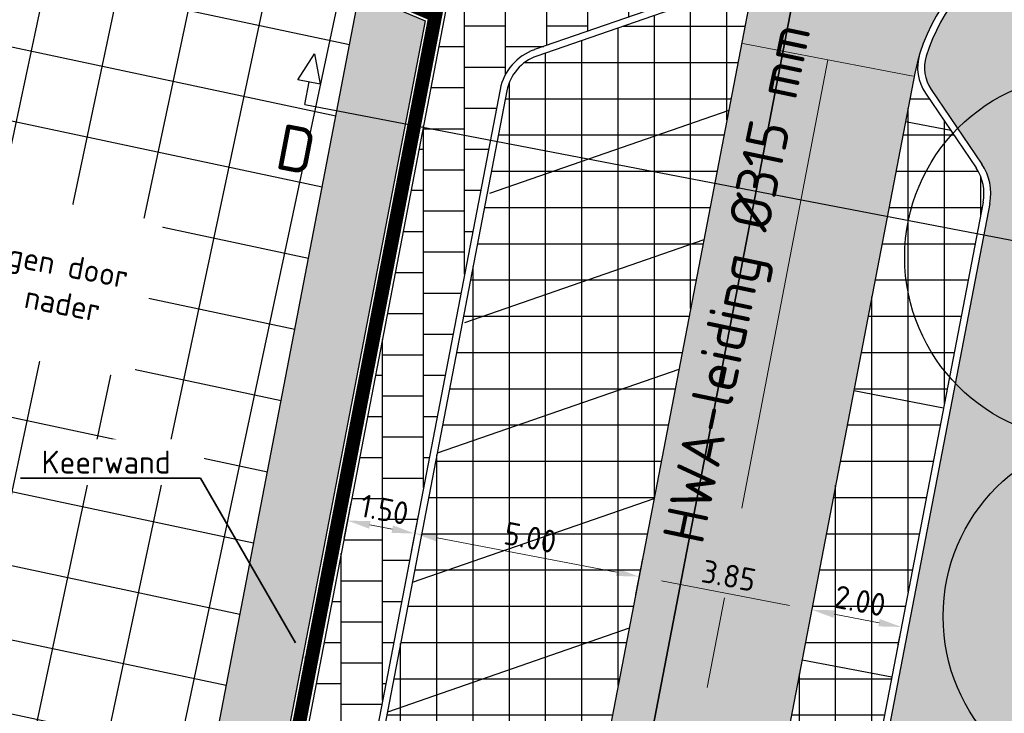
# Model space of a CAD drawing. Header units: metres. Extents: x 186340 to 190086, y 444329 to 445139.
# Tile 10 of 62: x 186466 to 186487, y 444454 to 444469. Entities that reach past the tile are written whole.
import ezdxf
from ezdxf import colors
from ezdxf.entities.mleader import LeaderData, LeaderLine
from ezdxf.enums import TextEntityAlignment as Align
from ezdxf.lldxf.tags import DXFTag
from ezdxf.math import Vec2, Vec3

# ---------------------------------------------------------------- set-up
doc = ezdxf.new("R2010")
doc.units = ezdxf.units.M
doc.linetypes.add('AM-AS', pattern=[16, 10, -2, 2, -2])
doc.layers.get('0').update_dxf_attribs({"lineweight": 25})
doc.layers.get('Defpoints').update_dxf_attribs({"color": 5, "lineweight": 25})
doc.layers.add('B-WE-GR-BOOM-S', color=253, linetype='Continuous', lineweight=25, transparency=0.25)
doc.layers.add('N-WE-AM-AS_WEG-G', color=10, linetype='AM-AS', lineweight=5, plot=False)
for name, color, linetype, lineweight in [('N-WE-AM-CONSTRUCTIELIJN-G', 30, 'Continuous', 25), ('N-WE-RI-HWA-G', 150, 'PR_HWA_LINE', 35), ('N-WE-RI-HWA_BOB-S', 150, 'Continuous', 25), ('N-WE-VH-VERHARDING_STELCONPLATEN-V', 8, 'Continuous', 25), ('X-XX-AL-MAATVOERING-M', 7, 'Continuous', 18), ('X-XX-AL-T35', 50, 'Continuous', 35)]:
    doc.layers.add(name, color=color, linetype=linetype, lineweight=lineweight)
doc.layers.add('N-WE-AM-PROFIEL-SD', color=7, linetype='Continuous')
for name, color, linetype, lineweight, true_color in [('N-WE-GR-GROEN-V', 7, 'Continuous', 25, 0xd2e4d4), ('N-WE-VH-VERHARDING_GROENPARKEREN-V', 7, 'Continuous', 25, 0x666666), ('N-WE-VH-VERHARDING_RIJBAAN-V', 7, 'Continuous', 25, 0xcccccc), ('N-WE-VH-VERHARDING_TROTTOIR-V', 7, 'Continuous', 25, 0xb2b2ae)]:
    doc.layers.add(name, color=color, linetype=linetype, lineweight=lineweight, true_color=true_color)
doc.styles.add('NLCS-ISO', font='NLCS-ISO.ttf')
doc.styles.add('NLCS-ISO-ANNOTATIEF-T18', font='NLCS-ISO.ttf', dxfattribs={"height": 1.8})
doc.styles.add('NLCS-ISO-ANNOTATIEF-T35', font='NLCS-ISO.ttf', dxfattribs={"height": 3.5})
doc.styles.add('NLCS-ISO-M200-T25', font='NLCS-ISO.ttf', dxfattribs={"height": 0.5})
tags = doc.linetypes.add('PR_HWA_LINE', pattern='A,2,-2,2,-2,2,-2,2,-2,2,-2,["HWA",NLCS-ISO,S=2,R=0,X=-1,Y=-1],-6', length=26).pattern_tags.tags
tags[22] = DXFTag(74, 10)
doc.dimstyles.new('NLCS-M200-T25-PIJL_L2_H1', dxfattribs={"dimscale": 0.2, "dimtxt": 2.5, "dimasz": 2.5, "dimexe": 2, "dimexo": 2, "dimgap": 0.7, "dimtad": 1, "dimzin": 0, "dimdsep": 46, "dimtxsty": 'NLCS-ISO-M200-T25', "dimcen": 0, "dimdle": 2, "dimclrd": 256, "dimclre": 256, "dimclrt": 256, "dimadec": 1, "dimazin": 0, "dimtfac": 1, "dimtdec": 3, "dimtofl": 0, "dimtmove": 0, "dimatfit": 3, "dimfxl": 2, "dimfxlon": 1, "dimtfillclr": 256, "dimtolj": 1, "dimtzin": 0, "dimlwd": -1, "dimlwe": -1, "dimarcsym": 0})

# ---------------------------------------------------------------- blocks, each defined once
blk = doc.blocks.new('*D9')
at = {"layer": 'Defpoints', "color": 0, "transparency": 16777216}
for p in [(186479.321, 444456.993), (186479.109, 444455.892), (186482.892, 444455.166)]:
    blk.add_point(p, dxfattribs=at)
at = {"layer": 'X-XX-AL-MAATVOERING-M', "transparency": 16777216}
for p, q in [((186479.245, 444456.601), (186479.396, 444457.386)), ((186482.613, 444456.361), (186479.812, 444456.899)), ((186483.028, 444455.874), (186483.179, 444456.659))]:
    blk.add_line(p, q, dxfattribs=at)
for points in [[(186479.827, 444456.981), (186479.796, 444456.817), (186479.321, 444456.993)], [(186482.629, 444456.443), (186482.597, 444456.279), (186483.104, 444456.266)]]:
    blk.add_solid(points, dxfattribs=at)
at = {"layer": 'X-XX-AL-MAATVOERING-M', "transparency": 16777216, "insert": (186481.286, 444457.013), "char_height": 0.5, "attachment_point": 5, "rotation": 349.1228, "style": 'NLCS-ISO-M200-T25'}
blk.add_mtext('\\A1;3.85', dxfattribs=at)
blk = doc.blocks.new('*D10')
at = {"layer": 'Defpoints', "color": 0, "transparency": 16777216}
for p in [(186474.411, 444457.937), (186474.198, 444456.829), (186479.108, 444455.885)]:
    blk.add_point(p, dxfattribs=at)
at = {"layer": 'X-XX-AL-MAATVOERING-M', "transparency": 16777216}
for p, q in [((186474.335, 444457.544), (186474.486, 444458.33)), ((186478.83, 444457.087), (186474.902, 444457.842)), ((186479.245, 444456.6), (186479.396, 444457.386))]:
    blk.add_line(p, q, dxfattribs=at)
for points in [[(186474.917, 444457.924), (186474.886, 444457.761), (186474.411, 444457.937)], [(186478.845, 444457.169), (186478.814, 444457.006), (186479.321, 444456.993)]]:
    blk.add_solid(points, dxfattribs=at)
at = {"layer": 'X-XX-AL-MAATVOERING-M', "transparency": 16777216, "insert": (186476.939, 444457.848), "char_height": 0.5, "attachment_point": 5, "rotation": 349.1207, "style": 'NLCS-ISO-M200-T25'}
blk.add_mtext('\\A1;5.00', dxfattribs=at)
blk = doc.blocks.new('*D11')
at = {"layer": 'Defpoints', "color": 0, "transparency": 16777216}
for p in [(186474.41, 444457.936), (186472.494, 444455.914), (186473.967, 444455.631)]:
    blk.add_point(p, dxfattribs=at)
at = {"layer": 'X-XX-AL-MAATVOERING-M', "transparency": 16777216}
for p, q in [((186472.861, 444457.826), (186473.012, 444458.611)), ((186474.334, 444457.543), (186474.485, 444458.329)), ((186473.428, 444458.124), (186473.919, 444458.03))]:
    blk.add_line(p, q, dxfattribs=at)
for points in [[(186473.443, 444458.206), (186473.412, 444458.042), (186472.937, 444458.219)], [(186473.934, 444458.112), (186473.903, 444457.948), (186474.41, 444457.936)]]:
    blk.add_solid(points, dxfattribs=at)
at = {"layer": 'X-XX-AL-MAATVOERING-M', "transparency": 16777216, "insert": (186473.747, 444458.46), "char_height": 0.5, "attachment_point": 5, "rotation": 349.1313, "style": 'NLCS-ISO-M200-T25'}
blk.add_mtext('\\A1;1.50', dxfattribs=at)
blk = doc.blocks.new('*D12')
at = {"layer": 'Defpoints', "color": 0, "transparency": 16777216}
for p in [(186483.104, 444456.267), (186485.066, 444455.89), (186485.066, 444455.889)]:
    blk.add_point(p, dxfattribs=at)
at = {"layer": 'X-XX-AL-MAATVOERING-M', "transparency": 16777216}
for p, q in [((186483.104, 444456.266), (186483.028, 444455.873)), ((186483.595, 444456.172), (186484.575, 444455.983)), ((186485.066, 444455.889), (186484.99, 444455.496))]:
    blk.add_line(p, q, dxfattribs=at)
for points in [[(186483.61, 444456.254), (186483.579, 444456.09), (186483.104, 444456.266)], [(186484.59, 444456.065), (186484.559, 444455.902), (186485.066, 444455.889)]]:
    blk.add_solid(points, dxfattribs=at)
at = {"layer": 'X-XX-AL-MAATVOERING-M', "transparency": 16777216, "insert": (186484.158, 444456.461), "char_height": 0.5, "attachment_point": 5, "rotation": 349.12, "style": 'NLCS-ISO-M200-T25'}
blk.add_mtext('\\A1;2.00', dxfattribs=at)
blk = doc.blocks.new('*U4')
for radius in [4, 0.175]:
    blk.add_circle((0, 0), radius)
blk = doc.blocks.new('*U125')
for p, q in [((-0.151, 0.538), (0.212, 1.105)), ((0.212, 1.105), (0.34, 0.444)), ((0.34, 0.444), (-0.151, 0.538)), ((0, 0), (0.094, 0.491)), ((17.833, -2.92), (18.197, -2.354)), ((18.197, -2.354), (18.324, -3.015)), ((18.324, -3.015), (17.833, -2.92)), ((17.984, -3.459), (18.079, -2.968))]:
    blk.add_line(p, q)
blk.add_lwpolyline([(0, 0), (17.984, -3.459)])
at = {"style": 'NLCS-ISO'}
for tag, p in [('PROFIELNR', (-0.094, -0.491)), ('PROFIELNR2', (17.89, -3.95))]:
    blk.add_attdef(tag, text='', height=1, rotation=349.1145, dxfattribs=at).set_placement(p, align=Align.TOP_CENTER)

msp = doc.modelspace()

# ---------------------------------------------------------------- hatches: boundary and pattern name
at = {"layer": 'N-WE-GR-GROEN-V', "transparency": 33554687}
h = msp.add_hatch(color=256, dxfattribs=at)
h.dxf.hatch_style = 1
edge = h.paths.add_edge_path()
edge.add_line((186495.221, 444464.895), (186494.044, 444462.135))
edge.add_line((186494.044, 444462.135), (186491.285, 444463.312))
edge.add_line((186491.285, 444463.312), (186492.462, 444466.072))
edge.add_line((186492.462, 444466.072), (186489.571, 444467.304))
edge.add_line((186489.571, 444467.304), (186491.023, 444470.708))
edge.add_line((186491.023, 444470.708), (186490.8, 444470.803))
edge.add_arc((186489.289, 444467.262), 3.85, 66.9031, 163.0214)
edge.add_arc((186486.42, 444468.138), 0.85, 163.0214, 214.1145)
edge.add_line((186485.716, 444467.661), (186486.825, 444466.025))
edge.add_arc((186485.873, 444465.38), 1.15, -10.8855, 34.1145, ccw=False)
edge.add_line((186487.002, 444465.163), (186481.874, 444438.496))
edge.add_arc((186480.744, 444438.713), 1.15, 304.1145, 349.1145, ccw=False)
edge.add_line((186481.389, 444437.761), (186479.733, 444436.64))
edge.add_arc((186480.21, 444435.936), 0.85, 124.1145, 169.1145)
edge.add_line((186479.375, 444436.096), (186479.211, 444435.243))
edge.add_arc((186483.974, 444434.328), 4.85, 169.1145, 211.6409)
edge.add_arc((186482.271, 444433.278), 2.85, 211.6409, 269.2103)
edge.add_line((186482.232, 444430.429), (186487.715, 444444.627))
edge.add_line((186487.715, 444444.627), (186488.645, 444444.268))
edge.add_line((186488.645, 444444.268), (186489.559, 444446.569))
edge.add_line((186489.559, 444446.569), (186496.131, 444464.507))
edge.add_line((186496.131, 444464.507), (186495.221, 444464.895))
h = msp.add_hatch(color=256, dxfattribs=at)
h.dxf.hatch_style = 1
h.paths.add_polyline_path([(186474.635, 444469.163), (186473.199, 444469.775), (186469.497, 444450.52), (186454.766, 444453.352), (186454.68, 444452.911), (186469.397, 444450.015), (186469.474, 444450.407), (186470.971, 444450.113)])
at = {"layer": 'N-WE-VH-VERHARDING_GROENPARKEREN-V', "transparency": 33554687}
h = msp.add_hatch(dxfattribs=at)
h.set_pattern_fill('ANSI37', color=256, scale=0.25, angle=45)
edge = h.paths.add_edge_path()
edge.add_arc((186477.003, 444471.414), 5, 349.1145, 351.0032)
edge.add_arc((186480.953, 444470.789), 1, 289.1145, 351.0032, ccw=False)
edge.add_line((186481.281, 444469.844), (186477.083, 444468.389))
edge.add_arc((186477.41, 444467.444), 1, 109.1145, 169.1145)
edge.add_line((186476.428, 444467.633), (186469.995, 444434.182))
edge.add_line((186469.995, 444434.182), (186475.287, 444436.016))
edge.add_line((186475.287, 444436.016), (186481.913, 444470.47))
h = msp.add_hatch(dxfattribs=at)
h.set_pattern_fill('ANSI37', color=256, scale=0.25, angle=45)
edge = h.paths.add_edge_path()
edge.add_arc((186486.42, 444468.138), 1, 163.0214, 214.1145, ccw=False)
edge.add_arc((186489.289, 444467.262), 4, 163.0214, 169.1145)
edge.add_line((186485.361, 444468.017), (186480.624, 444443.381))
edge.add_line((186480.624, 444443.381), (186482.588, 444443.003))
edge.add_line((186482.588, 444443.003), (186486.855, 444465.191))
edge.add_arc((186485.873, 444465.38), 1, 349.1145, 394.1145)
edge.add_line((186486.7, 444465.941), (186485.592, 444467.577))
at = {"layer": 'N-WE-VH-VERHARDING_RIJBAAN-V', "transparency": 33554687}
h = msp.add_hatch(color=256, dxfattribs=at)
h.dxf.hatch_style = 1
h.paths.add_polyline_path([(186501.877, 444477.248, -0.423322), (186496.582, 444475.023), (186494.611, 444475.864), (186464.61, 444488.658, -0.112086), (186462.817, 444489.956), (186457.912, 444495.534, -0.056463), (186457.783, 444495.719), (186428.099, 444504.819), (186427.955, 444504.863, 0.414214), (186427.518, 444504.631), (186425.965, 444499.564, 0.414214), (186426.197, 444499.126), (186426.579, 444499.009), (186452.999, 444490.91, -0.13892), (186455.289, 444489.431), (186459.457, 444484.69, 0.047954), (186460.155, 444484.035), (186478.964, 444476.014, -0.353081), (186481.913, 444470.47), (186474.711, 444433.023, 0.286694), (186476.238, 444429.069), (186478.804, 444427.143, -0.341266), (186480.429, 444421.249), (186484.994, 444432.019, -0.598081), (186479.717, 444431.705, -0.187716), (186479.064, 444435.272), (186479.228, 444436.125), (186485.361, 444468.017, -0.478108), (186490.858, 444470.941), (186494.916, 444469.211, -0.398325), (186497.106, 444464.165)])
at = {"layer": 'N-WE-VH-VERHARDING_STELCONPLATEN-V'}
h = msp.add_hatch(dxfattribs=at)
h.set_pattern_fill('ANSI37', color=256, scale=0.5, angle=33)
h.paths.add_polyline_path([(186473.273, 444470.16), (186458.543, 444472.992), (186454.766, 444453.352), (186469.497, 444450.52)])
at = {"layer": 'N-WE-VH-VERHARDING_TROTTOIR-V'}
h = msp.add_hatch(dxfattribs=at)
h.set_pattern_fill('AVH-TEGEL_300X300_HALFST-SO', color=256, scale=3, pattern_type=2)
h.set_pattern_definition([(0, (0, 0), (0.9, 0.45), [0.9, -0.9]), (90, (0, 0), (-0.9, 6e-17), [])])
edge = h.paths.add_edge_path()
edge.add_line((186458.477, 444479.011), (186458.351, 444478.716))
edge.add_line((186458.351, 444478.716), (186475.873, 444471.244))
edge.add_line((186475.873, 444471.244), (186475.677, 444470.784))
edge.add_line((186475.677, 444470.784), (186475.088, 444469.404))
edge.add_line((186475.088, 444469.404), (186471.288, 444449.643))
edge.add_line((186471.288, 444449.643), (186470.929, 444447.777))
edge.add_line((186470.929, 444447.777), (186470.635, 444447.835))
edge.add_line((186470.635, 444447.835), (186467.198, 444430.064))
edge.add_line((186467.198, 444430.064), (186468.964, 444429.716))
edge.add_line((186468.964, 444429.716), (186476.281, 444467.661))
edge.add_arc((186477.41, 444467.444), 1.15, 109.1145, 169.1145, ccw=False)
edge.add_line((186477.034, 444468.531), (186481.232, 444469.986))
edge.add_arc((186480.953, 444470.789), 0.85, 289.1145, 351.0032)
edge.add_arc((186477.003, 444471.414), 4.85, 351.0032, 405.9666)
edge.add_arc((186479.783, 444474.29), 0.85, 45.9666, 156.9031)
edge.add_line((186479.001, 444474.624), (186477.426, 444470.93))
edge.add_line((186477.426, 444470.93), (186458.477, 444479.011))

# ---------------------------------------------------------------- linework, layer by layer
at = {"layer": 'N-WE-AM-AS_WEG-G'}
for p, q in [((186485.323, 444467.951), (186481.592, 444468.669)), ((186483.457, 444468.31), (186477.166, 444435.593))]:
    msp.add_line(p, q, dxfattribs=at)
at = {"layer": 'N-WE-AM-CONSTRUCTIELIJN-G'}
for p, q in [((186481.913, 444470.47), (186474.711, 444433.023)), ((186481.232, 444469.986), (186477.034, 444468.531)), ((186481.281, 444469.844), (186477.083, 444468.389)), ((186473.199, 444469.775), (186474.635, 444469.163)), ((186475.088, 444469.404), (186471.288, 444449.643)), ((186474.635, 444469.163), (186470.971, 444450.113)), ((186485.361, 444468.017), (186479.228, 444436.125)), ((186476.281, 444467.661), (186468.983, 444429.712)), ((186485.716, 444467.661), (186486.825, 444466.025)), ((186476.428, 444467.633), (186469.614, 444432.198)), ((186485.592, 444467.577), (186486.7, 444465.941)), ((186481.283, 444467.199), (186476.047, 444465.384)), ((186486.146, 444466.759), (186485.156, 444466.949)), ((186486.855, 444465.191), (186481.726, 444438.525)), ((186487.002, 444465.163), (186481.874, 444438.496)), ((186480.738, 444464.364), (186475.501, 444462.549)), ((186480.193, 444461.53), (186474.902, 444459.696)), ((186485.987, 444460.68), (186484.023, 444461.057)), ((186479.648, 444458.695), (186474.356, 444456.861)), ((186479.103, 444455.86), (186473.811, 444454.026)), ((186484.854, 444454.787), (186482.89, 444455.165))]:
    msp.add_line(p, q, dxfattribs=at)
at = {"layer": 'N-WE-AM-CONSTRUCTIELIJN-G', "flags": 128}
msp.add_lwpolyline([(186473.273, 444470.16), (186458.543, 444472.992), (186454.766, 444453.352), (186469.497, 444450.52)], close=True, dxfattribs=at)
at = {"layer": 'N-WE-AM-CONSTRUCTIELIJN-G', "const_width": 0.3, "flags": 128}
msp.add_lwpolyline([(186473.238, 444469.976), (186474.862, 444469.284), (186471.13, 444449.878), (186469.436, 444450.211)], dxfattribs=at)
at = {"layer": 'N-WE-AM-CONSTRUCTIELIJN-G'}
for centre, radius, start, end in [((186489.289, 444467.262), 4, 66.9031, 169.1145), ((186489.289, 444467.262), 3.85, 66.9031, 163.0214), ((186477.41, 444467.444), 1.15, 109.1145, 169.1145), ((186477.41, 444467.444), 1, 109.1145, 169.1145), ((186486.42, 444468.138), 1, 163.0214, 214.1145), ((186486.42, 444468.138), 0.85, 163.0214, 214.1145), ((186485.873, 444465.38), 1, 349.1145, 34.1145), ((186485.873, 444465.38), 1.15, 349.1145, 34.1145)]:
    msp.add_arc(centre, radius, start, end, dxfattribs=at)
at = {"layer": 'N-WE-RI-HWA-G'}
msp.add_line((186483.931, 444476.07), (186478.797, 444449.373), dxfattribs=at)

# ---------------------------------------------------------------- block references
at = {"layer": 'B-WE-GR-BOOM-S'}
for p in [(186489.137, 444463.988), (186489.978, 444456.121)]:
    msp.add_blockref('*U4', p, dxfattribs=at)
at = {"layer": 'N-WE-AM-PROFIEL-SD'}
msp.add_blockref('*U125', (186472.002, 444467.333), dxfattribs=at).add_auto_attribs({'PROFIELNR': 'D', 'PROFIELNR2': "D'"})

# ---------------------------------------------------------------- texts
at = {"layer": 'N-WE-RI-HWA_BOB-S', "insert": (186479.828, 444457.852), "char_height": 0.9, "width": 11.02531, "attachment_point": 1, "rotation": 78.1428, "style": 'NLCS-ISO-ANNOTATIEF-T18'}
msp.add_mtext('HWA-leiding %%C315 mm', dxfattribs=at)

# ---------------------------------------------------------------- dimensions: what is measured, and where the dimension line sits
at = {"layer": 'X-XX-AL-MAATVOERING-M'}
dim = msp.add_linear_dim(base=(186474.41, 444457.936), p1=(186472.494, 444455.914), p2=(186473.967, 444455.631), angle=349.1313, dimstyle='NLCS-M200-T25-PIJL_L2_H1', override={"dimaunit": 2}, dxfattribs=at)
dim.commit()
dim.dimension.update_dxf_attribs({"geometry": '*D11', "text_midpoint": (186473.673, 444458.077), "dimtype": 161})
for p1, p2, distance, picture, middle in [((186479.108, 444455.885), (186474.198, 444456.829), -1.128, '*D10', (186476.939, 444457.848)), ((186482.892, 444455.166), (186479.109, 444455.892), -1.121, '*D9', (186481.286, 444457.013)), ((186483.104, 444456.267), (186485.066, 444455.89), -0.001, '*D12', (186484.158, 444456.461))]:
    dim = msp.add_aligned_dim(p1=p1, p2=p2, distance=distance, dimstyle='NLCS-M200-T25-PIJL_L2_H1', override={"dimaunit": 2}, dxfattribs=at)
    dim.commit()
    dim.dimension.update_dxf_attribs({"geometry": picture, "text_midpoint": middle})

# ---------------------------------------------------------------- next in the draw order: texts
at = {"layer": 'X-XX-AL-T35', "insert": (186461.707, 444465.883), "char_height": 0.5, "width": 7.03249, "attachment_point": 1, "rotation": 349.1145, "style": 'NLCS-ISO-ANNOTATIEF-T35', "bg_fill": 3, "box_fill_scale": 1.5, "bg_fill_color": 256, "bg_fill_transparency": 0}
msp.add_mtext('Nuts- en rioolaansluitingen door opdrachtnemer nader uit te werken', dxfattribs=at)

# ---------------------------------------------------------------- next in the draw order: leaders
at = {"layer": 'X-XX-AL-T35'}
ml = msp.add_multileader_mtext('Standard', dxfattribs=at)
ml.set_content('Keerwand', color=256, style='NLCS-ISO-M200-T25')
ml.set_leader_properties(color=256, linetype='ByLayer', lineweight=-1)
ml.build(insert=Vec2(0, 0))
ml.multileader.update_dxf_attribs({"text_left_attachment_type": 5, "text_right_attachment_type": 5, "dogleg_length": 0.5, "arrow_head_size": 0.5})
ctx = ml.context
ctx.base_point, ctx.char_height, ctx.arrow_head_size, ctx.landing_gap_size, ctx.plane_origin = Vec3(186466.059, 444459.149), 0.5, 0.5, 0.18, Vec3(186472.052, 444455.108)
ctx.left_attachment, ctx.right_attachment = 5, 5
notes = []
notes.append((ctx, [(0, (1, 1, 0), (186469.719, 444459.149), (-1, 0), 0.5, [(0, [(186472.052, 444455.108)], 0, [])])]))
ctx.mtext.insert, ctx.mtext.width, ctx.mtext.flow_direction = Vec3(186466.239, 444459.749), 3.305, 5
ctx.mtext.has_bg_fill, ctx.mtext.bg_color, ctx.mtext.bg_scale_factor, ctx.mtext.bg_transparency, ctx.mtext.use_window_bg_color = 1, -1027028792, 1.5, 0, 1
for ctx, leaders in notes:
    for number, flags, end, landing, length, lines in leaders:
        leader = LeaderData()
        leader.index, (leader.has_last_leader_line, leader.has_dogleg_vector, leader.attachment_direction) = number, flags
        leader.last_leader_point, leader.dogleg_vector, leader.dogleg_length = Vec3(end), Vec3(landing), length
        for number, points, colour, breaks in lines:
            line = LeaderLine()
            line.index, line.vertices, line.color, line.breaks = number, Vec3.list(points), colors.encode_raw_color(colour), breaks
            leader.lines.append(line)
        ctx.leaders.append(leader)

doc.saveas('drawing.dxf')
